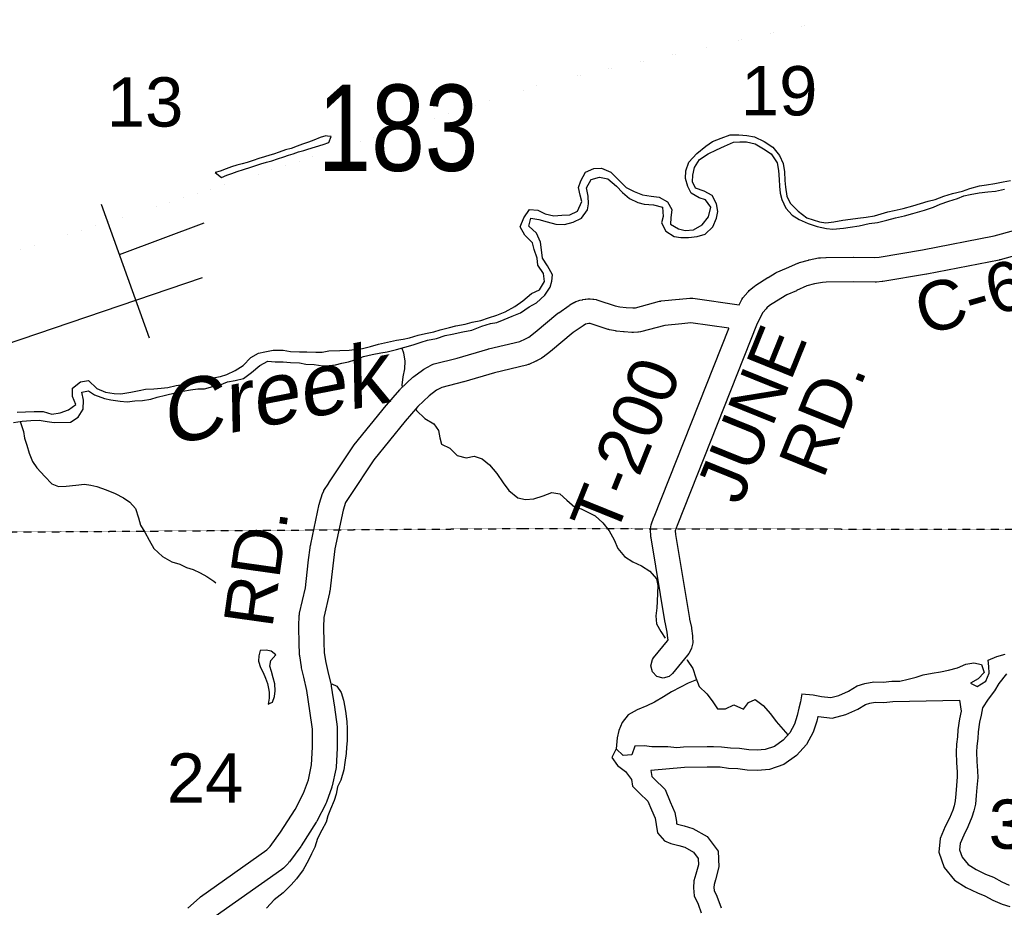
# Model space of a CAD drawing. Header units: feet. Extents: x 0 to 202804, y -79218 to 133300.
# Tile 22 of 27: x 119730 to 127721, y 17723 to 24925. Entities that reach past the tile are written whole.
import ezdxf
from ezdxf.enums import TextEntityAlignment as Align

# ---------------------------------------------------------------- set-up
doc = ezdxf.new("R2010")
doc.units = ezdxf.units.FT
doc.header["$MEASUREMENT"] = 0
doc.linetypes.add('HIDDEN2', pattern=[0.1875, 0.125, -0.0625])
for name, color, linetype in [('COUNTY-RD', 7, 'Continuous'), ('RT-MKR', 7, 'Continuous'), ('SECTION', 8, 'HIDDEN2'), ('SECTION-TEXT', 8, 'Continuous'), ('STATE-FEDERAL', 2, 'Continuous'), ('STREET-RURAL', 14, 'Continuous'), ('TR-TEXT', 6, 'Continuous'), ('TWP-RD', 6, 'Continuous'), ('WATER-TEXT', 1, 'Continuous'), ('WATERWAY', 14, 'Continuous')]:
    doc.layers.add(name, color=color, linetype=linetype)
doc.styles.add('Arial', font='arial.ttf')

msp = doc.modelspace()

# ---------------------------------------------------------------- linework, layer by layer
at = {"layer": 'COUNTY-RD'}
for points in [[(126498.3, 22997.1), (126668, 22994.7), (126703.8, 22998.7), (127056.2, 23057.1), (127637.3, 23170.1), (128080.8, 23293.6)], [(128144.7, 23103.8), (127687, 22976.3), (127682.5, 22975.7), (127679.2, 22974.5), (127093.1, 22860.6), (127091.2, 22860.4), (127090.4, 22860.1), (126734, 22801), (126730.2, 22800.7), (126729, 22800.3), (126684.4, 22795.2), (126673, 22794.6), (126671.6, 22794.6), (126496.8, 22797.1), (126276, 22795), (126244.1, 22794.1), (126180.7, 22781.3), (126119.2, 22764.4), (126035, 22726.7), (126035, 22726.7), (126034.6, 22726.5), (125956.4, 22691.9), (125906.4, 22662.7), (125816, 22605.1), (125793.6, 22586.1)], [(122706.1, 21797.6), (122813.7, 21922), (122817.3, 21925), (122820.8, 21929.5), (122921, 22023.7), (122927.4, 22028.5), (122929.5, 22030.9), (122998.6, 22082.7), (123008.6, 22089.2), (123009.9, 22090), (123069.2, 22123), (123070.6, 22123.4), (123093.3, 22132.6), (123280.9, 22180.1), (123529.7, 22252.7), (123532.1, 22253), (123534.3, 22253.9), (123788.7, 22315.3), (123835.6, 22335.7), (123861.5, 22348.7), (123912.1, 22389.2), (124098.3, 22542.7), (124103.2, 22546.1), (124104.2, 22547.2), (124189.1, 22607.1), (124195, 22610.8), (124195.1, 22611), (124227, 22630.2), (124228.6, 22631.1), (124244.4, 22638.5), (124262.5, 22645.1), (124268.3, 22646.1), (124275.2, 22648.8), (124294.7, 22653.1), (124297.4, 22653.4), (124298.9, 22653.9), (124318, 22657.2), (124324, 22657.8), (124325.5, 22658.3), (124340.3, 22659.7), (124349.9, 22660.2), (124358.3, 22659.8), (124381.1, 22657.9), (124382.6, 22657.4), (124389.4, 22656.8), (124408, 22653.7), (124414.3, 22651.4), (124422.6, 22650.1), (124563.1, 22603.9), (124599.4, 22596.5), (124650.6, 22590.8), (124705.3, 22587.2), (124726.1, 22588.4), (124921.3, 22640), (124932.6, 22641.5), (124936.7, 22642.8), (125082.5, 22657.7), (125083.5, 22657.8), (125083.7, 22657.9), (125169.6, 22665.6), (125178.6, 22666), (125192.8, 22665), (125567.7, 22611.3), (125587.1, 22649.4), (125589.6, 22654), (125599.4, 22668), (125638.5, 22714.9), (125645, 22720.4), (125650.7, 22727.3), (125692.1, 22762.2), (125701.8, 22769), (125702.9, 22770.1), (125800.4, 22832.3), (125803.6, 22834.2), (125803.6, 22834.2), (125803.9, 22834.4), (125804.1, 22834.6), (125804.1, 22834.6), (125860.2, 22867.4), (125860.8, 22867.7), (125870.3, 22872.6), (125953.7, 22909.4), (125953.8, 22909.4), (126044.4, 22950), (126048.6, 22950.9), (126058.8, 22955.2), (126131, 22975.1), (126134.9, 22975.6), (126137.8, 22976.7), (126213, 22991.8), (126228.6, 22993.4), (126229.8, 22993.8), (126271.4, 22994.9), (126273.3, 22995), (126273.3, 22995), (126274.1, 22995), (126274.2, 22995), (126274.2, 22995), (126495.9, 22997.1), (126496.8, 22997.1), (126498.3, 22997.1)], [(124704.8, 22387), (124698.3, 22387.2), (124635.2, 22391.3), (124634.6, 22391.5), (124630.6, 22391.7), (124572.8, 22398.2), (124570.6, 22398.9), (124563.9, 22399.6), (124517.3, 22409.1), (124511.9, 22411.2), (124506.1, 22412.1), (124367.2, 22457.8), (124360.3, 22458.9), (124350.6, 22459.8), (124348.6, 22459.6), (124335.5, 22457.3), (124324.6, 22454.9), (124321.9, 22453.9), (124301.4, 22441.5), (124222.5, 22385.9), (124038.5, 22234.2), (124037.6, 22233.7), (124037.4, 22233.3), (123978.3, 22186), (123965.8, 22177.5), (123960.9, 22174.8), (123923.3, 22155.9), (123922.6, 22155.7), (123918, 22153.4), (123860.5, 22128.4), (123855, 22127.3), (123844.1, 22122.9), (123583.4, 22060), (123335, 21987.5), (123333.3, 21987.3), (123331.6, 21986.6), (123155.1, 21941.9), (123113.1, 21918.6), (123053.9, 21874.2), (122961.6, 21787.3), (122858.7, 21668.3), (122602.7, 21352.8), (122406, 21057.1), (122374.9, 21008.2), (122355.8, 20946.6), (122288.1, 20630.4), (122269.7, 20495), (122246, 20286.7), (122245.1, 20283.8), (122244.2, 20275.8), (122198.5, 20075.1), (122194.9, 19994.9), (122197.3, 19875.4), (122201, 19787.6), (122213.4, 19708.9), (122230, 19636.9), (122230, 19636.9), (122256.3, 19525.2), (122257, 19519.8), (122257.9, 19517.1), (122283.4, 19347.2), (122283.5, 19346), (122283.6, 19345.7), (122304.9, 19187.7), (122305.7, 19175.3), (122305.7, 19175.1), (122305.8, 19174.5), (122305.8, 19174.4), (122305.8, 19174.4), (122306.9, 19020.8), (122306.9, 19020), (122306.8, 19014.3), (122297.9, 18859.7), (122297.2, 18857.4), (122295.8, 18844.3), (122266.5, 18709.3), (122264, 18702.7), (122262.9, 18696.7), (122219.4, 18575.6), (122214.5, 18565.1), (122214.1, 18563.5), (122141, 18421.7), (122138.7, 18417.6), (122136.3, 18413.7), (122014.2, 18222.8), (122013.7, 18222.4), (122010.7, 18217.6), (121918.1, 18091), (121914.7, 18088), (121908.1, 18079.3), (121894, 18065.2), (121893.9, 18065.2), (121870.2, 18041.2), (121860.1, 18033.5), (121857, 18030.1), (121317.1, 17647.5)], [(125483.9, 22419.1), (125484.7, 22421.1), (125176, 22465.4), (125102.1, 22458.7), (124964.9, 22444.7), (124767.4, 22392.4), (124750.9, 22390.3), (124747.5, 22389.3), (124710.5, 22387.2), (124704.8, 22387)], [(121093.8, 17716.4), (121188.2, 17800.5), (121195.2, 17805.6), (121196.9, 17807.4), (121734.3, 18188.2), (121752.2, 18206.3), (121752.4, 18206.4), (121752.5, 18206.6), (121761.2, 18215.2), (121847.4, 18333.3), (121965.4, 18517.5), (122033.4, 18649.4), (122072.5, 18758.2), (122098.7, 18879), (122106.9, 19022.5), (122105.8, 19167.3), (122085.6, 19318), (122060.7, 19483.4), (122035.4, 19591.1), (122035.3, 19591.3), (122035.3, 19591.5), (122017.7, 19667.3), (122017.2, 19672), (122016.3, 19674.3), (122002.5, 19762.3), (122001.7, 19772.5), (122001.4, 19773.6), (121997.5, 19867.8), (121997.4, 19869.9), (121997.4, 19869.9), (121994.9, 19994.2), (121994.8, 19996.2), (121994.9, 20000.7), (121999, 20093), (121999.7, 20095.2), (122001.5, 20110.7), (122047.9, 20314.7), (122071.1, 20518.3), (122071.2, 20518.8), (122071.3, 20520.4), (122090.5, 20661.2), (122091.2, 20663.3), (122091.8, 20668.6), (122161.2, 20992.8), (122162.8, 20997), (122163.5, 21001.5), (122187.9, 21080.2), (122196.8, 21100.6), (122199, 21104.3), (122237.8, 21165.2), (122237.9, 21165.3), (122238.9, 21166.9), (122438.9, 21467.6), (122439.9, 21468.5), (122444.5, 21475.2), (122704.2, 21795.2), (122704.9, 21795.9), (122706.1, 21797.6)]]:
    msp.add_lwpolyline(points, dxfattribs=at)
at = {"layer": 'SECTION'}
msp.add_lwpolyline([(113353.1, 20926.8), (118546, 20760.6), (118546, 20760.6), (123826.7, 20796.7), (123826.7, 20796.7), (128860.9, 20788.7), (128872.6, 20788.7), (134125.3, 20730.6), (134101.9, 20718.9), (139388.7, 20634.7), (139400.3, 20646.4), (144715.1, 20556.1), (145226.5, 20555.7), (150037.2, 20422.6), (150037.2, 20434.3), (155337.1, 20299.9)], dxfattribs=at)
at = {"layer": 'STATE-FEDERAL', "color": 2, "linetype": 'Continuous', "const_width": 0.05}
msp.add_lwpolyline([(126314.7, 24925.2), (124018.2, 24417.6), (118696.4, 22731), (117361.9, 22385.6), (116047.5, 22032.8), (115446.6, 21816.1), (114914.1, 21596.2), (114632.8, 21428.7), (114133.4, 21054.8), (113433, 20556)], dxfattribs=at)
at = {"layer": 'STREET-RURAL'}
for points in [[(120782.9, 22339.9), (120393.4, 23426.2)], [(120539.2, 23019.6), (121226.5, 23277.6)], [(119606.9, 22285.9), (121214.4, 22832.3)]]:
    msp.add_lwpolyline(points, dxfattribs=at)
at = {"layer": 'TWP-RD'}
msp.add_lwpolyline([(125793.6, 22586.1), (125786.5, 22580.2), (125760.2, 22548.6), (125715.6, 22460.9), (125065, 20820.1), (125049.7, 20778.2), (125051.4, 20748.1), (125166, 20065.2), (125166, 20065.1), (125166, 20065.1), (125166.5, 20062.2), (125181.4, 19992.7), (125182.1, 19986.4), (125182.9, 19984), (125190.1, 19926), (125190.7, 19916.2), (125190.8, 19915.7), (125191.7, 19871.6), (125191.8, 19869.6), (125181.2, 19824.9), (125162, 19786.4), (125159.2, 19781.1), (125149.8, 19767.6), (125028.1, 19619.4), (125000.8, 19596.3), (124950.8, 19582.9), (124900.8, 19596.3), (124864.2, 19632.9), (124850.8, 19682.9), (124864.2, 19732.9), (124873.6, 19746.4), (124988.1, 19885.9), (124991.3, 19892.2), (124991, 19906.5), (124985, 19954.9), (124970.4, 20022.5), (124970.1, 20025.5), (124969.6, 20027.1), (124968.7, 20032.1), (124968.7, 20032.1), (124853.3, 20720.4), (124852.5, 20729.9), (124852.1, 20731.3), (124848.9, 20787.4), (124848.7, 20793), (124854.8, 20827.1), (124877.5, 20889.7), (124878.4, 20891.6), (124878.5, 20892.5), (125483.9, 22419.1)], dxfattribs=at)
at = {"layer": 'WATERWAY'}
for points in [[(119707.8, 21740.2), (119777.5, 21743.5), (119847.3, 21744.7), (119921.1, 21746), (119989.3, 21725.1), (120058.9, 21736.3), (120126.3, 21759.5), (120185.4, 21802.6), (120158.3, 21868.1), (120157.2, 21934.2), (120222.1, 21987.3), (120287.7, 21996.5), (120356.7, 21931.6), (120425, 21902.8), (120495.1, 21892), (120551, 21889), (120632.5, 21902.4), (120700.1, 21917.6), (120751.8, 21926.5), (120819.6, 21929.7), (120877.3, 21934.7), (120931.1, 21941.6), (121000.6, 21956.8), (121052.3, 21965.7), (121125.8, 21985), (121215.2, 22004.6), (121284.9, 22015.8), (121360.4, 22031.1), (121412, 22046), (121479.2, 22079.2), (121544.3, 22120.3), (121605.1, 22183.4), (121668.3, 22218.6), (121720, 22229.5), (121787.5, 22244.6), (121867.3, 22244), (121927.4, 22233.1), (122001.2, 22230.3), (122059.1, 22229.3), (122133, 22226.6), (122184.8, 22227.5), (122238.5, 22238.5), (122328.2, 22240), (122404, 22243.3), (122511.4, 22257.2), (122577, 22274.4), (122642.5, 22291.5), (122716, 22308.8), (122787.6, 22324), (122841.3, 22333), (122892.9, 22343.9), (122962.4, 22365.1), (123022, 22378.1), (123089.6, 22391.3), (123143.2, 22408.3), (123216.6, 22427.5), (123268.3, 22440.5), (123343.8, 22453.8), (123401.4, 22470.8), (123473, 22484), (123534.4, 22507.1), (123601.9, 22528.3), (123669.2, 22555.5), (123748.3, 22596.9), (123813.3, 22644), (123882.1, 22703.3), (123949.3, 22734.5), (123990, 22801.2), (123980.9, 22867.1), (123935.8, 22934.3), (123928.8, 22990.3), (123928.8, 22990.3), (123903.7, 23059.9), (123890.8, 23113.7), (123829.8, 23176.7), (123792.7, 23244.1), (123821.3, 23316.6), (123868, 23385.5), (123933.9, 23378.6), (123994.3, 23349.6), (124064.4, 23334.8), (124128.2, 23337.9), (124193.9, 23343.1), (124257.2, 23372.2), (124291.8, 23448.9), (124278.9, 23502.7), (124265.8, 23562.5), (124284.8, 23618.8), (124321.5, 23687.5), (124388.8, 23718.7), (124452.5, 23721.8), (124526.9, 23689.1), (124591.9, 23624.2), (124652.8, 23563.2), (124717.3, 23530.3), (124783.6, 23503.4), (124855.6, 23492.7), (124919.5, 23485.8), (124986.1, 23446.9), (125021.1, 23385.5), (125014.3, 23317.3), (125011.2, 23265.2), (125077.7, 23228.3), (125129.8, 23215.2), (125197.5, 23220.4), (125268.6, 23261.7), (125319.3, 23326.6), (125339.9, 23403), (125295, 23464.3), (125242.8, 23479.4), (125178.3, 23516.3), (125153.4, 23571.9), (125132.3, 23637.6), (125137.2, 23699.7), (125159.9, 23768.1), (125224.5, 23839.3), (125299.3, 23898.6), (125352.5, 23935.6), (125421.8, 23962.8), (125495.1, 23990.1), (125566.9, 23991.3), (125630.9, 23984.4), (125692.9, 23973.5), (125771.4, 23936.8), (125842, 23890), (125895.1, 23822.9), (125926.2, 23757.4), (125935.3, 23691.5), (125938.5, 23621.5), (125945.5, 23567.6), (125956.8, 23493.8), (125981.7, 23436.2), (126046.7, 23371.2), (126117.5, 23316.4), (126221.8, 23286.2), (126271.8, 23277.1), (126337.5, 23286.2), (126409, 23299.5), (126472.8, 23306.6), (126532.4, 23315.6), (126600.1, 23322.8), (126667.8, 23334), (126721.3, 23350.9), (126774.9, 23365.9), (126826.6, 23376.8), (126900.1, 23394.1), (126977.5, 23415.4), (127041.1, 23432.5), (127102.6, 23451.6), (127160.2, 23466.6), (127229.5, 23493.8), (127299, 23515), (127380.4, 23534.5), (127441.9, 23555.6), (127519.3, 23576.9), (127577, 23585.9), (127642.7, 23595.1), (127712.3, 23608.3), (127771.9, 23619.3)], [(122227.2, 23980.4), (122213, 23982.1), (122169.3, 23969.3), (122117.8, 23948.4), (122072.2, 23931.7), (122024.6, 23914.8), (121980.9, 23900.1), (121933.4, 23879.3), (121885.7, 23868.5), (121836.1, 23851.6), (121790.5, 23834.9), (121758.7, 23826.3), (121717, 23813.6), (121671.4, 23798.8), (121623.8, 23782), (121576.2, 23767.2), (121534.5, 23756.5), (121490.8, 23743.8), (121449.1, 23731.1), (121405.5, 23714.3), (121357.9, 23695.5), (121316.2, 23684.8)], [(121316.2, 23684.8), (121366.8, 23643.6), (121410.3, 23664.4), (121450, 23677), (121495.6, 23693.8), (121547.2, 23708.7), (121604.8, 23727.7), (121646.4, 23742.4), (121686.1, 23755.1), (121733.7, 23769.9), (121775.5, 23780.6), (121821.1, 23797.4), (121872.7, 23812.2), (121912.3, 23826.9), (121950.1, 23837.5), (121993.7, 23852.3), (122035.4, 23865), (122067.1, 23875.5), (122192.2, 23913.7), (122237.8, 23928.4), (122256.9, 23976.8), (122227.2, 23980.4)], [(119679.3, 21655.7), (119748.9, 21666.9), (119820.6, 21674.2), (119886.4, 21675.3), (119952.5, 21664.4), (120008.5, 21657.4), (120142.1, 21659.7), (120203.2, 21700.8), (120245.9, 21765.6), (120246.7, 21837.7), (120233.5, 21903.5), (120287.2, 21912.4), (120337.6, 21881.3), (120418, 21852.6), (120468, 21841.5), (120546, 21828.8), (120602, 21825.8), (120663.7, 21832.9), (120727.5, 21836), (120793.1, 21847.1), (120844.7, 21862), (120912.2, 21879.2), (120991.7, 21896.6), (121053.3, 21909.7), (121115, 21920.8), (121174.7, 21929.8), (121228.5, 21930.7), (121298, 21948), (121351.7, 21960.9), (121415, 21986), (121478.7, 21997.1), (121546.2, 22014.3), (121611.2, 22061.5), (121678, 22118.7), (121743.2, 22153.8), (121803.2, 22148.9), (121869, 22148), (121927, 22143), (122000.8, 22140.3), (122050.9, 22131.1), (122120.7, 22128.3), (122188.7, 22117.5), (122240.6, 22118.4), (122292.3, 22125.3), (122344, 22138.2), (122397.7, 22149.2), (122449.2, 22166.1), (122520.6, 22191.3), (122590.1, 22208.5), (122659.7, 22221.8), (122711.4, 22230.7), (122788.9, 22248), (122854.4, 22269.2), (122921.9, 22288.3), (122987.3, 22309.5), (123038.9, 22324.4), (123112.5, 22339.7), (123181.9, 22362.9), (123239.5, 22373.9), (123327, 22391.4), (123398.5, 22406.7), (123479.8, 22438.1), (123551.2, 22459.4), (123602.9, 22468.3), (123660.3, 22493.3), (123725.7, 22518.4), (123795.1, 22545.7), (123795.1, 22545.7), (123864, 22594.9), (123923.3, 22627.9), (123992, 22689.2), (124034.8, 22753.9), (124047.8, 22804.2), (124052.9, 22854.3), (124013.7, 22927.7), (123972.7, 22991), (123963.6, 23056.9), (123956.5, 23120.8), (123925.2, 23194.3), (123860.4, 23249.2), (123877.2, 23313.6), (123943.2, 23304.7), (124009.4, 23285.8), (124081.6, 23265.1), (124151.4, 23264.3), (124220.9, 23283.5), (124288.2, 23314.7), (124338.9, 23381.6), (124346, 23431.8), (124342.9, 23493.8), (124329.7, 23561.6), (124366.4, 23628.3), (124435.9, 23647.5), (124504, 23632.7), (124572.9, 23573.8), (124621.6, 23522.6), (124678.4, 23473.6), (124746.8, 23440.7), (124796.8, 23429.6), (124874.8, 23422.9), (124946.9, 23404.2), (124952.2, 23328.2), (124939.2, 23276), (124972.3, 23210.5), (125040.9, 23165.7), (125094.9, 23156.6), (125158.7, 23157.7), (125228.4, 23164.9), (125293.9, 23186.1), (125354.7, 23245.2), (125385.4, 23313.7), (125396.4, 23368), (125385.3, 23431.8), (125350.2, 23499.2), (125285.7, 23534.1), (125213.5, 23556.9), (125190.6, 23610.5), (125191.7, 23662.6), (125206.6, 23724.9), (125247.3, 23789.6), (125316.3, 23836.9), (125385.6, 23868.1), (125448.9, 23899.2), (125522.1, 23930.5), (125573.9, 23935.4), (125627.8, 23934.3), (125697.9, 23917.5), (125766.4, 23878.7), (125829, 23837.8), (125876.2, 23764.5), (125887.2, 23702.7), (125894.5, 23628.8), (125895.5, 23574.7), (125902.5, 23516.8), (125915.4, 23465), (125948.5, 23395.6), (125999.4, 23338.4), (126055.9, 23303.4), (126128.3, 23270.6), (126202.5, 23245.9), (126276.6, 23231.1), (126328.6, 23226), (126416.2, 23233.6), (126469.9, 23240.5), (126541.6, 23251.7), (126623, 23271.2), (126690.7, 23280.3), (126766.2, 23297.7), (126837.6, 23316.9), (126911.2, 23334.2), (126978.6, 23353.4), (127071.9, 23379), (127145.3, 23404.3), (127198.7, 23429.3), (127270.1, 23452.5), (127339.6, 23475.7), (127393.1, 23494.7), (127444.7, 23507.6), (127516.3, 23520.8), (127588, 23528.1), (127649.7, 23533.1), (127721.3, 23550.4)], [(122829.8, 22261.2), (122843.2, 22222.9), (122856.4, 22155.1), (122851.5, 22093), (122838.7, 22026.7), (122831.9, 21958.6), (122837.4, 21943.9)], [(122943.4, 21766.7), (122951.2, 21754.5), (123018.2, 21689.6), (123090.8, 21644.9), (123129.7, 21591.5), (123138.7, 21531.6), (123153.6, 21479.8), (123220, 21449), (123280.9, 21388), (123353, 21369.2), (123418.6, 21384.4), (123482.9, 21361.5), (123541.5, 21314.5), (123602.6, 21243.5), (123653.8, 21168.3), (123698.9, 21105.1), (123771.7, 21044.3), (123835.8, 21031.4), (123903.5, 21036.6), (123976.9, 21061.9), (124048.2, 21089.1), (124114.3, 21078.2), (124169, 21027.2), (124233.9, 20970.2), (124286, 20955.1), (124340.3, 20930.1), (124400.7, 20899.1), (124461.6, 20842.1), (124514.6, 20777), (124553.8, 20703.6), (124584.9, 20634.1), (124638, 20569), (124706.5, 20526.2), (124777, 20493.4), (124843.5, 20450.5), (124896.5, 20387.4), (124907.4, 20335.5), (124906.6, 20271.5), (124903.8, 20203.4), (124900.7, 20153.3), (124891.9, 20087.1), (124899, 20023.2), (124932, 19959.7), (124968.6, 19907.5)], [(119734.2, 21664.5), (119760.4, 21583.1), (119769.3, 21529.2), (119788.3, 21473.5), (119805.4, 21407.7), (119832.5, 21340.2), (119867.4, 21288.7), (119934.4, 21217.8), (119991.3, 21158.8), (120045.6, 21137.7), (120107.4, 21140.8), (120185, 21148.1), (120254.7, 21157.4), (120306.7, 21148.3), (120356.8, 21137.1), (120431.1, 21110.4), (120505.4, 21079.7), (120571.8, 21046.8), (120622.4, 21009.6), (120669.2, 20958.4), (120694.4, 20882.8), (120709.4, 20825), (120744.4, 20765.6), (120781.4, 20702.2), (120818.5, 20634.8), (120889.5, 20570), (120964.1, 20527.3), (121028.2, 20508.4), (121084.6, 20481.3), (121138.7, 20464.2), (121193.1, 20437.2), (121249.4, 20408.1), (121306, 20369.1), (121322.5, 20356.8)], [(121681.5, 19806.5), (121670.3, 19764.2), (121667, 19720.2), (121683.9, 19668.4), (121704.5, 19628.7), (121725.2, 19583.1), (121739.9, 19539.3), (121748.6, 19499.4), (121753.1, 19467.4), (121753.9, 19419.4), (121746.8, 19371.3), (121763.6, 19379.5)], [(121763.6, 19379.5), (121780.4, 19387.9), (121797.6, 19434.2), (121802.8, 19480.3), (121799.8, 19536.3), (121787, 19586.1), (121772.2, 19635.9), (121759.5, 19679.7), (121766.7, 19725.8), (121807.8, 19770.6), (121771.4, 19800), (121729.4, 19809.3), (121681.5, 19806.5)], [(126078, 19455.3), (126170, 19446.8), (126238, 19434), (126312, 19425.3), (126377.5, 19442.4), (126454.7, 19477.8), (126525.8, 19519.1), (126589.2, 19540.2), (126660.8, 19553.4), (126736.7, 19550.7), (126806.4, 19558), (126872.2, 19559.1), (126939.7, 19574.3), (127005.3, 19591.4), (127062.8, 19608.4), (127134.4, 19623.7), (127204, 19632.9), (127267.6, 19648), (127341.1, 19665.3), (127408.4, 19694.5), (127472, 19707.6), (127536.1, 19692.7), (127557.2, 19629), (127508.2, 19578.1), (127445, 19543), (127501.4, 19514), (127570.4, 19557.2), (127597.2, 19621.7), (127594.3, 19675.7), (127589.4, 19727.6), (127658.7, 19756.9), (127726.2, 19776)], [(125144.3, 19733), (125147.6, 19729.3), (125192.7, 19660), (125217.9, 19584.4), (125245.1, 19514.8), (125306, 19455.9), (125348.9, 19398.6), (125393.9, 19333.3), (125457.8, 19332.4), (125525, 19365.6), (125603.5, 19330.9), (125644.4, 19385.7), (125697.8, 19408.6), (125762.5, 19359.7), (125823.6, 19292.7), (125868.6, 19229.5), (125964.3, 19122.6)], [(127739, 19616.2), (127676.5, 19539), (127641.6, 19480.4), (127589, 19411.4), (127544.3, 19340.6), (127531.4, 19282.3), (127520.5, 19224.1), (127507.9, 19145.9), (127504.9, 19091.8), (127497.9, 19031.6), (127494.8, 18981.5), (127498.2, 18905.5), (127503.5, 18829.6), (127504.5, 18775.6), (127497.9, 18695.4), (127491.1, 18629.2), (127486.3, 18561.1), (127473.3, 18504.8), (127458.3, 18454.5), (127425.7, 18375.9), (127391, 18309.3), (127362.3, 18240.7), (127357.2, 18190.6), (127378.2, 18128.9), (127427.2, 18069.8), (127491.7, 18028.9), (127568.2, 17992.2), (127632.5, 17967.3), (127700.9, 17930.4), (127761.3, 17903.4)], [(122261.9, 19537.3), (122302.5, 19517.8), (122339.4, 19466.4), (122356.4, 19402.7), (122367.4, 19346.8), (122376.3, 19295), (122383.5, 19227), (122386.4, 19175), (122388.2, 19075), (122383.1, 19022.9), (122378.1, 18970.8), (122369.4, 18896.6), (122360.4, 18838.4), (122336, 18755.9), (122309, 18701.4), (122298.1, 18641.2), (122281, 18590.8), (122252.4, 18518.3), (122231.4, 18465.9), (122216.3, 18413.6), (122181.6, 18349), (122146.9, 18280.3), (122124.2, 18211.9), (122097.2, 18157.4), (122072.2, 18104.9), (122029.7, 18028.1), (121977.1, 17955.2), (121934.1, 17904.4), (121867.4, 17841.2), (121794.6, 17783.9), (121733.9, 17716.8)], [(125223.7, 19569.7), (125154.9, 19541.3), (125091.6, 19510.2), (125018.5, 19470.9), (124953.3, 19431.7), (124882.3, 19388.5), (124819, 19357.4), (124741.8, 19324), (124668.7, 19284.7), (124617.9, 19223.8), (124591.1, 19157.3), (124578.2, 19097), (124569.8, 19008.8)], [(126078, 19455.3), (126067.2, 19389), (126054.2, 19338.8), (126039.3, 19278.5), (126016.6, 19208), (125979.9, 19139.3), (125925.1, 19080.4), (125854.2, 19029.1), (125780.8, 19003.8), (125715.1, 18998.7), (125647.2, 19001.5), (125571.2, 19010.2), (125497.3, 19014.9), (125425.4, 19023.7), (125361.5, 19024.5), (125309.6, 19025.6), (125116.2, 19022.3), (125062.4, 19017.4), (124990.4, 19026.1), (124930.6, 19025.1), (124860.8, 19025.9), (124796.8, 19032.8), (124723, 19029.5), (124696.4, 18959), (124626.6, 18955.8), (124569.8, 19008.8), (124535.1, 18938.2), (124580.1, 18874.9), (124644.9, 18824), (124695.9, 18758.8), (124702.8, 18706.9), (124759.7, 18649.9), (124828.7, 18583), (124857.8, 18513.5), (124887, 18445.9), (124895.9, 18394.1), (124905, 18328.2), (124964, 18263.2), (125014.3, 18240), (125078.4, 18225.1), (125128.5, 18210), (125197.1, 18171.1), (125235.9, 18119.8), (125238.8, 18067.8), (125218.2, 17991.4), (125201.2, 17937.1), (125198.2, 17881), (125203.3, 17815), (125236.5, 17747.6), (125261.6, 17677.9)], [(126207.6, 19271.8), (126213, 19270.8), (126323.6, 19257.8), (126433.2, 19286.4), (126530.6, 19331.1), (126593.9, 19367.9), (126630.5, 19380), (126673.1, 19387.9), (126742.3, 19385.4), (126816.3, 19393.1), (127357.5, 19402.5)], [(127357.5, 19402.5), (127369.7, 19315.5), (127357.9, 19252.5), (127343.6, 19163.6), (127340.4, 19105.8), (127333.5, 19046.1), (127329.6, 18983), (127333.4, 18896.1), (127338.6, 18822.3), (127339.3, 18780.8), (127333.6, 18710.6), (127326.7, 18643.5), (127322.6, 18585.6), (127313.7, 18547.1), (127302.6, 18509.9), (127276.1, 18445.7), (127241.5, 18379.4), (127200.6, 18281.9), (127189.4, 18171.5), (127231.8, 18047.1), (127316.7, 17944.4), (127411.6, 17884.3), (127502.6, 17840.6), (127563.3, 17817.1), (127628.1, 17782.2), (127701.9, 17749.2), (127765.4, 17728.6)], [(126207.6, 19271.8), (126198.1, 19233.3), (126169.1, 19143.3), (126115.3, 19042.7), (126034.9, 18956.1), (125931, 18881.1), (125814.7, 18840.9), (125718.1, 18833.4), (125634.4, 18836.9), (125556.6, 18845.8), (125482.1, 18850.5), (125414.2, 18858.8), (125358.6, 18859.6), (125309.3, 18860.6), (125125.2, 18857.4), (124852.6, 18832.4), (124859, 18783.9), (124875.5, 18767.4), (124967.8, 18678), (125009.7, 18578.1), (125046.3, 18493.2), (125058.9, 18419.4), (125061.4, 18401.3), (125063.6, 18399), (125068, 18396.9), (125121, 18384.6), (125193.9, 18362.6), (125308.1, 18297.9), (125397.8, 18179.2), (125405, 18050.5), (125376.6, 17945.3), (125364.9, 17907.6), (125363.5, 17883), (125365.4, 17859.4), (125388.6, 17812.2), (125422.8, 17717.5)]]:
    msp.add_lwpolyline(points, dxfattribs=at)

# ---------------------------------------------------------------- texts
at = {"layer": 'COUNTY-RD', "style": 'Arial'}
for s, rotation, p in [('C-68', 16, (127099.5, 22244.8)), ('RD.', 82, (121897.5, 19963.7))]:
    msp.add_text(s, height=400, rotation=rotation, dxfattribs=at).set_placement(p, align=Align.BOTTOM_LEFT)
at = {"layer": 'RT-MKR', "style": 'Arial', "width": 0.8}
msp.add_text('183', height=700, dxfattribs=at).set_placement((122799.7, 24048.6), align=Align.MIDDLE)
at = {"layer": 'SECTION-TEXT', "style": 'Arial'}
for s, p in [('19', (125893.4, 24348.6)), ('13', (120747.1, 24257.8)), ('24', (121234, 18772)), ('3O', (127966.1, 18397.8))]:
    msp.add_text(s, height=400.02, dxfattribs=at).set_placement(p, align=Align.MIDDLE_CENTER)
at = {"layer": 'TR-TEXT', "style": 'Arial'}
for s, p in [('JUNE', (125690.5, 20931)), ('T-200', (124669.9, 20672)), ('RD.', (126360.8, 21144.3))]:
    msp.add_text(s, height=400, rotation=68, dxfattribs=at).set_placement(p, align=Align.BOTTOM_LEFT)
at = {"layer": 'WATER-TEXT', "style": 'Arial', "oblique": 10}
msp.add_text('Creek', height=500.01, rotation=11, dxfattribs=at).set_placement((121858.7, 21498.5), align=Align.BOTTOM_CENTER)

doc.saveas('drawing.dxf')
